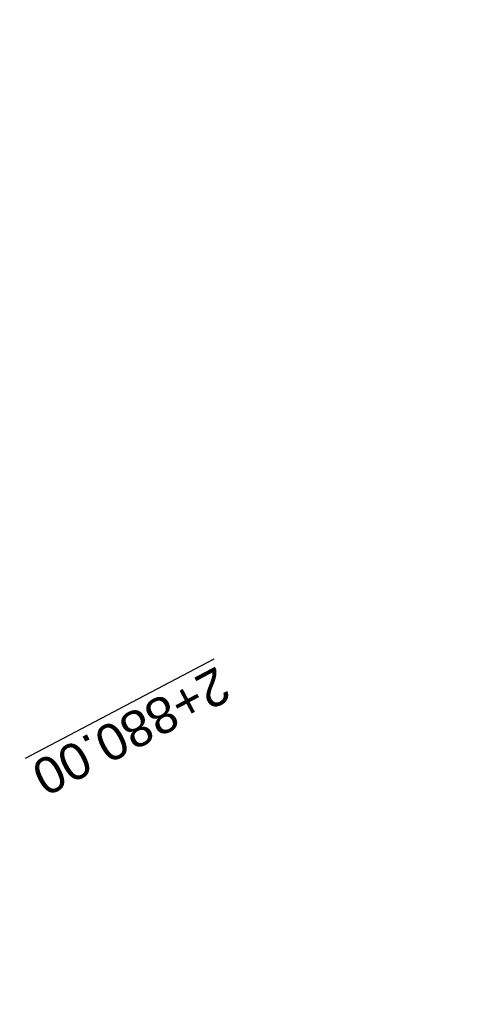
# Model space of a CAD drawing. Header units: metres. Extents: x 7529682 to 7533711, y 5721195 to 5727842.
# Tile 43 of 232: x 7531066 to 7531082, y 5725252 to 5725286. Entities that reach past the tile are written whole.
import ezdxf

# ---------------------------------------------------------------- set-up
doc = ezdxf.new("R2010")
doc.units = ezdxf.units.M
doc.layers.add('D-hatch-ciag-pieszo-rowerowy', color=7, linetype='Continuous', lineweight=13, true_color=0xff9f80)
doc.layers.add('D-przekroje-pop', color=7, linetype='Continuous', lineweight=50, true_color=0x000099)
doc.styles.get("Standard").update_dxf_attribs({"font": 'arial.ttf'})

msp = doc.modelspace()

# ---------------------------------------------------------------- hatches: boundary and pattern name
at = {"layer": 'D-hatch-ciag-pieszo-rowerowy'}
h = msp.add_hatch(dxfattribs=at)
h.set_pattern_fill('ANSI37', color=256, scale=0.15, style=0)
h.set_pattern_definition([(45, (0, 0), (-0.33675960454, 0.33675960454), []), (135, (0, 0), (-0.33675960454, -0.33675960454), [])])
h.paths.add_polyline_path([(7531044.822, 5725285.569), (7531043.691, 5725285.032), (7531059.944, 5725254.223, -0.004401), (7531062.366, 5725249.531), (7531071.709, 5725231.04, 0.004122), (7531073.975, 5725226.644), (7531080.59, 5725214.071), (7531081.737, 5725214.576), (7531075.086, 5725227.216, -0.004122), (7531072.82, 5725231.613), (7531063.477, 5725250.104, 0.004401), (7531061.055, 5725254.796)])
h.paths.add_polyline_path([(7531043.691, 5725285.032), (7531042.561, 5725284.496), (7531058.833, 5725253.649, -0.004401), (7531061.256, 5725248.957), (7531070.597, 5725230.467, 0.004122), (7531072.864, 5725226.071), (7531079.443, 5725213.566), (7531080.59, 5725214.071), (7531073.975, 5725226.644, -0.004122), (7531071.709, 5725231.04), (7531062.366, 5725249.531, 0.004401), (7531059.944, 5725254.223)])

# ---------------------------------------------------------------- texts
at = {"layer": 'D-przekroje-pop', "lineweight": 30}
msp.add_text('%%U2+880.00', height=1.25, rotation=207.8127, dxfattribs=at).set_placement((7531072.922, 5725263.357))

doc.saveas('drawing.dxf')
